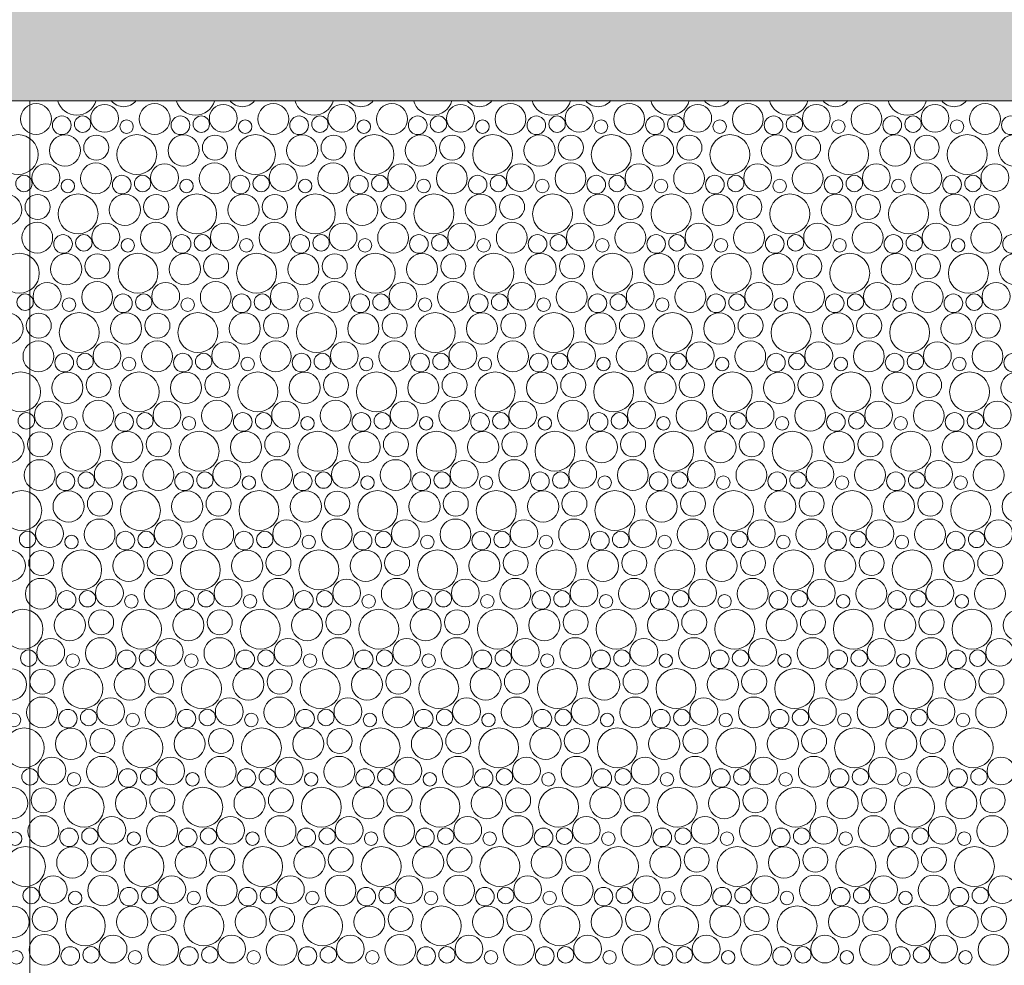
# Model space of a CAD drawing. Header units: metres. Extents: x -167 to 338, y -186 to 508.
# Tile 193 of 256: x 89.64 to 92.65, y 33.36 to 36.26. Entities that reach past the tile are written whole.
import ezdxf

# ---------------------------------------------------------------- set-up
doc = ezdxf.new("R2010")
doc.units = ezdxf.units.M
doc.header["$MEASUREMENT"] = 0
doc.linetypes.add('Öffnungslinie Tür Fenster', pattern=[0.23, 0.15, -0.08])
doc.layers.add('60 Gelände 2D Übersicht', color=7, linetype='Continuous')
doc.layers.add('60 Stellplätze', color=7, linetype='Continuous')

# ---------------------------------------------------------------- blocks, each defined once
blk = doc.blocks.new('*X46', base_point=(27236.1321, 33357.279))
at = {"layer": '60 Gelände 2D Übersicht', "color": 9, "linetype": 'Continuous', "lineweight": 18}
for centre, radius in [((89.6861, 35.9587), 0.0473), ((89.8963, 35.9609), 0.0426), ((90.0498, 35.9587), 0.0473), ((90.2601, 35.9609), 0.0426), ((90.4135, 35.9587), 0.0473), ((90.6238, 35.9609), 0.0426), ((90.7772, 35.9587), 0.0473), ((90.9875, 35.9609), 0.0426), ((91.1409, 35.9587), 0.0473), ((91.3512, 35.9609), 0.0426), ((91.5047, 35.9587), 0.0473), ((91.7149, 35.9609), 0.0426), ((91.8684, 35.9587), 0.0473), ((92.0786, 35.9609), 0.0426), ((92.2321, 35.9587), 0.0473), ((92.4423, 35.9609), 0.0426), ((92.5958, 35.9587), 0.0473), ((89.7651, 35.9396), 0.0286), ((89.829, 35.9431), 0.0251), ((89.9637, 35.9354), 0.0207), ((90.1289, 35.9396), 0.0286), ((90.1927, 35.9431), 0.0251), ((90.3274, 35.9354), 0.0207), ((90.4926, 35.9396), 0.0286), ((90.5564, 35.9431), 0.0251), ((90.6911, 35.9354), 0.0207), ((90.8563, 35.9396), 0.0286), ((90.9201, 35.9431), 0.0251), ((91.0548, 35.9354), 0.0207), ((91.22, 35.9396), 0.0286), ((91.2838, 35.9431), 0.0251), ((91.4185, 35.9354), 0.0207), ((91.5837, 35.9396), 0.0286), ((91.6475, 35.9431), 0.0251), ((91.7823, 35.9354), 0.0207), ((91.9474, 35.9396), 0.0286), ((92.0112, 35.9431), 0.0251), ((92.146, 35.9354), 0.0207), ((92.3111, 35.9396), 0.0286), ((92.3749, 35.9431), 0.0251), ((92.5097, 35.9354), 0.0207), ((92.6748, 35.9396), 0.0286), ((89.6312, 35.8498), 0.0612), ((89.7748, 35.8622), 0.0477), ((89.8708, 35.8711), 0.0384), ((89.995, 35.8498), 0.0612), ((90.1385, 35.8622), 0.0477), ((90.2345, 35.8711), 0.0384), ((90.3587, 35.8498), 0.0612), ((90.5022, 35.8622), 0.0477), ((90.5983, 35.8711), 0.0384), ((90.7224, 35.8498), 0.0612), ((90.8659, 35.8622), 0.0477), ((90.962, 35.8711), 0.0384), ((91.0861, 35.8498), 0.0612), ((91.2296, 35.8622), 0.0477), ((91.3257, 35.8711), 0.0384), ((91.4498, 35.8498), 0.0612), ((91.5933, 35.8622), 0.0477), ((91.6894, 35.8711), 0.0384), ((91.8135, 35.8498), 0.0612), ((91.9571, 35.8622), 0.0477), ((92.0531, 35.8711), 0.0384), ((92.1772, 35.8498), 0.0612), ((92.3208, 35.8622), 0.0477), ((92.4168, 35.8711), 0.0384), ((92.5409, 35.8498), 0.0612), ((92.6845, 35.8622), 0.0477), ((89.7163, 35.7789), 0.0426), ((89.8698, 35.7767), 0.0473), ((90.0801, 35.7789), 0.0426), ((90.2335, 35.7767), 0.0473), ((90.4438, 35.7789), 0.0426), ((90.5972, 35.7767), 0.0473), ((90.8075, 35.7789), 0.0426), ((90.9609, 35.7767), 0.0473), ((91.1712, 35.7789), 0.0426), ((91.3247, 35.7767), 0.0473), ((91.5349, 35.7789), 0.0426), ((91.6884, 35.7767), 0.0473), ((91.8986, 35.7789), 0.0426), ((92.0521, 35.7767), 0.0473), ((92.2623, 35.7789), 0.0426), ((92.4158, 35.7767), 0.0473), ((92.626, 35.7789), 0.0426), ((89.649, 35.7611), 0.0251), ((89.7837, 35.7534), 0.0207), ((89.9489, 35.7576), 0.0286), ((90.0127, 35.7611), 0.0251), ((90.1474, 35.7534), 0.0207), ((90.3126, 35.7576), 0.0286), ((90.3764, 35.7611), 0.0251), ((90.5111, 35.7534), 0.0207), ((90.6763, 35.7576), 0.0286), ((90.7401, 35.7611), 0.0251), ((90.8748, 35.7534), 0.0207), ((91.04, 35.7576), 0.0286), ((91.1038, 35.7611), 0.0251), ((91.2385, 35.7534), 0.0207), ((91.4037, 35.7576), 0.0286), ((91.4675, 35.7611), 0.0251), ((91.6023, 35.7534), 0.0207), ((91.7674, 35.7576), 0.0286), ((91.8312, 35.7611), 0.0251), ((91.966, 35.7534), 0.0207), ((92.1311, 35.7576), 0.0286), ((92.1949, 35.7611), 0.0251), ((92.3297, 35.7534), 0.0207), ((92.4948, 35.7576), 0.0286), ((92.5586, 35.7611), 0.0251), ((89.5948, 35.6802), 0.0477), ((89.6908, 35.6891), 0.0384), ((89.815, 35.6678), 0.0612), ((89.9585, 35.6802), 0.0477), ((90.0545, 35.6891), 0.0384), ((90.1787, 35.6678), 0.0612), ((90.3222, 35.6802), 0.0477), ((90.4183, 35.6891), 0.0384), ((90.5424, 35.6678), 0.0612), ((90.6859, 35.6802), 0.0477), ((90.782, 35.6891), 0.0384), ((90.9061, 35.6678), 0.0612), ((91.0496, 35.6802), 0.0477), ((91.1457, 35.6891), 0.0384), ((91.2698, 35.6678), 0.0612), ((91.4133, 35.6802), 0.0477), ((91.5094, 35.6891), 0.0384), ((91.6335, 35.6678), 0.0612), ((91.7771, 35.6802), 0.0477), ((91.8731, 35.6891), 0.0384), ((91.9972, 35.6678), 0.0612), ((92.1408, 35.6802), 0.0477), ((92.2368, 35.6891), 0.0384), ((92.3609, 35.6678), 0.0612), ((92.5045, 35.6802), 0.0477), ((92.6005, 35.6891), 0.0384), ((89.6898, 35.5947), 0.0473), ((89.9001, 35.5969), 0.0426), ((90.0535, 35.5947), 0.0473), ((90.2638, 35.5969), 0.0426), ((90.4172, 35.5947), 0.0473), ((90.6275, 35.5969), 0.0426), ((90.7809, 35.5947), 0.0473), ((90.9912, 35.5969), 0.0426), ((91.1447, 35.5947), 0.0473), ((91.3549, 35.5969), 0.0426), ((91.5084, 35.5947), 0.0473), ((91.7186, 35.5969), 0.0426), ((91.8721, 35.5947), 0.0473), ((92.0823, 35.5969), 0.0426), ((92.2358, 35.5947), 0.0473), ((92.446, 35.5969), 0.0426), ((92.5995, 35.5947), 0.0473), ((89.7689, 35.5756), 0.0286), ((89.8327, 35.5791), 0.0251), ((89.9674, 35.5714), 0.0207), ((90.1326, 35.5756), 0.0286), ((90.1964, 35.5791), 0.0251), ((90.3311, 35.5714), 0.0207), ((90.4963, 35.5756), 0.0286), ((90.5601, 35.5791), 0.0251), ((90.6948, 35.5714), 0.0207), ((90.86, 35.5756), 0.0286), ((90.9238, 35.5791), 0.0251), ((91.0585, 35.5714), 0.0207), ((91.2237, 35.5756), 0.0286), ((91.2875, 35.5791), 0.0251), ((91.4223, 35.5714), 0.0207), ((91.5874, 35.5756), 0.0286), ((91.6512, 35.5791), 0.0251), ((91.786, 35.5714), 0.0207), ((91.9511, 35.5756), 0.0286), ((92.0149, 35.5791), 0.0251), ((92.1497, 35.5714), 0.0207), ((92.3148, 35.5756), 0.0286), ((92.3786, 35.5791), 0.0251), ((92.5134, 35.5714), 0.0207), ((92.6785, 35.5756), 0.0286), ((89.635, 35.4858), 0.0612), ((89.7785, 35.4982), 0.0477), ((89.8745, 35.5071), 0.0384), ((89.9987, 35.4858), 0.0612), ((90.1422, 35.4982), 0.0477), ((90.2383, 35.5071), 0.0384), ((90.3624, 35.4858), 0.0612), ((90.5059, 35.4982), 0.0477), ((90.602, 35.5071), 0.0384), ((90.7261, 35.4858), 0.0612), ((90.8696, 35.4982), 0.0477), ((90.9657, 35.5071), 0.0384), ((91.0898, 35.4858), 0.0612), ((91.2333, 35.4982), 0.0477), ((91.3294, 35.5071), 0.0384), ((91.4535, 35.4858), 0.0612), ((91.5971, 35.4982), 0.0477), ((91.6931, 35.5071), 0.0384), ((91.8172, 35.4858), 0.0612), ((91.9608, 35.4982), 0.0477), ((92.0568, 35.5071), 0.0384), ((92.1809, 35.4858), 0.0612), ((92.3245, 35.4982), 0.0477), ((92.4205, 35.5071), 0.0384), ((92.5446, 35.4858), 0.0612), ((92.6882, 35.4982), 0.0477), ((89.7201, 35.4149), 0.0426), ((89.8735, 35.4127), 0.0473), ((90.0838, 35.4149), 0.0426), ((90.2372, 35.4127), 0.0473), ((90.4475, 35.4149), 0.0426), ((90.6009, 35.4127), 0.0473), ((90.8112, 35.4149), 0.0426), ((90.9647, 35.4127), 0.0473), ((91.1749, 35.4149), 0.0426), ((91.3284, 35.4127), 0.0473), ((91.5386, 35.4149), 0.0426), ((91.6921, 35.4127), 0.0473), ((91.9023, 35.4149), 0.0426), ((92.0558, 35.4127), 0.0473), ((92.266, 35.4149), 0.0426), ((92.4195, 35.4127), 0.0473), ((92.6297, 35.4149), 0.0426), ((89.6527, 35.3971), 0.0251), ((89.7874, 35.3894), 0.0207), ((89.9526, 35.3936), 0.0286), ((90.0164, 35.3971), 0.0251), ((90.1511, 35.3894), 0.0207), ((90.3163, 35.3936), 0.0286), ((90.3801, 35.3971), 0.0251), ((90.5148, 35.3894), 0.0207), ((90.68, 35.3936), 0.0286), ((90.7438, 35.3971), 0.0251), ((90.8785, 35.3894), 0.0207), ((91.0437, 35.3936), 0.0286), ((91.1075, 35.3971), 0.0251), ((91.2423, 35.3894), 0.0207), ((91.4074, 35.3936), 0.0286), ((91.4712, 35.3971), 0.0251), ((91.606, 35.3894), 0.0207), ((91.7711, 35.3936), 0.0286), ((91.8349, 35.3971), 0.0251), ((91.9697, 35.3894), 0.0207), ((92.1348, 35.3936), 0.0286), ((92.1986, 35.3971), 0.0251), ((92.3334, 35.3894), 0.0207), ((92.4985, 35.3936), 0.0286), ((92.5623, 35.3971), 0.0251), ((89.5985, 35.3162), 0.0477), ((89.6945, 35.3251), 0.0384), ((89.8187, 35.3038), 0.0612), ((89.9622, 35.3162), 0.0477), ((90.0583, 35.3251), 0.0384), ((90.1824, 35.3038), 0.0612), ((90.3259, 35.3162), 0.0477), ((90.422, 35.3251), 0.0384), ((90.5461, 35.3038), 0.0612), ((90.6896, 35.3162), 0.0477), ((90.7857, 35.3251), 0.0384), ((90.9098, 35.3038), 0.0612), ((91.0533, 35.3162), 0.0477), ((91.1494, 35.3251), 0.0384), ((91.2735, 35.3038), 0.0612), ((91.4171, 35.3162), 0.0477), ((91.5131, 35.3251), 0.0384), ((91.6372, 35.3038), 0.0612), ((91.7808, 35.3162), 0.0477), ((91.8768, 35.3251), 0.0384), ((92.0009, 35.3038), 0.0612), ((92.1445, 35.3162), 0.0477), ((92.2405, 35.3251), 0.0384), ((92.3646, 35.3038), 0.0612), ((92.5082, 35.3162), 0.0477), ((92.6042, 35.3251), 0.0384), ((89.6935, 35.2307), 0.0473), ((89.9038, 35.2329), 0.0426), ((90.0572, 35.2307), 0.0473), ((90.2675, 35.2329), 0.0426), ((90.4209, 35.2307), 0.0473), ((90.6312, 35.2329), 0.0426), ((90.7847, 35.2307), 0.0473), ((90.9949, 35.2329), 0.0426), ((91.1484, 35.2307), 0.0473), ((91.3586, 35.2329), 0.0426), ((91.5121, 35.2307), 0.0473), ((91.7223, 35.2329), 0.0426), ((91.8758, 35.2307), 0.0473), ((92.086, 35.2329), 0.0426), ((92.2395, 35.2307), 0.0473), ((92.4497, 35.2329), 0.0426), ((92.6032, 35.2307), 0.0473), ((89.7726, 35.2116), 0.0286), ((89.8364, 35.2151), 0.0251), ((90.1363, 35.2116), 0.0286), ((90.2001, 35.2151), 0.0251), ((90.5, 35.2116), 0.0286), ((90.5638, 35.2151), 0.0251), ((90.8637, 35.2116), 0.0286), ((90.9275, 35.2151), 0.0251), ((91.2274, 35.2116), 0.0286), ((91.2912, 35.2151), 0.0251), ((91.5911, 35.2116), 0.0286), ((91.6549, 35.2151), 0.0251), ((91.9548, 35.2116), 0.0286), ((92.0186, 35.2151), 0.0251), ((92.3185, 35.2116), 0.0286), ((92.3823, 35.2151), 0.0251), ((92.6822, 35.2116), 0.0286), ((89.9711, 35.2075), 0.0207), ((90.3348, 35.2075), 0.0207), ((90.6985, 35.2075), 0.0207), ((91.0623, 35.2075), 0.0207), ((91.426, 35.2075), 0.0207), ((91.7897, 35.2075), 0.0207), ((92.1534, 35.2075), 0.0207), ((92.5171, 35.2075), 0.0207), ((89.6387, 35.1218), 0.0612), ((89.7822, 35.1343), 0.0477), ((89.8783, 35.1431), 0.0384), ((90.0024, 35.1218), 0.0612), ((90.1459, 35.1343), 0.0477), ((90.242, 35.1431), 0.0384), ((90.3661, 35.1218), 0.0612), ((90.5096, 35.1343), 0.0477), ((90.6057, 35.1431), 0.0384), ((90.7298, 35.1218), 0.0612), ((90.8733, 35.1343), 0.0477), ((90.9694, 35.1431), 0.0384), ((91.0935, 35.1218), 0.0612), ((91.2371, 35.1343), 0.0477), ((91.3331, 35.1431), 0.0384), ((91.4572, 35.1218), 0.0612), ((91.6008, 35.1343), 0.0477), ((91.6968, 35.1431), 0.0384), ((91.8209, 35.1218), 0.0612), ((91.9645, 35.1343), 0.0477), ((92.0605, 35.1431), 0.0384), ((92.1846, 35.1218), 0.0612), ((92.3282, 35.1343), 0.0477), ((92.4242, 35.1431), 0.0384), ((92.5483, 35.1218), 0.0612), ((92.6919, 35.1343), 0.0477), ((89.7238, 35.0509), 0.0426), ((89.8772, 35.0487), 0.0473), ((90.0875, 35.0509), 0.0426), ((90.2409, 35.0487), 0.0473), ((90.4512, 35.0509), 0.0426), ((90.6047, 35.0487), 0.0473), ((90.8149, 35.0509), 0.0426), ((90.9684, 35.0487), 0.0473), ((91.1786, 35.0509), 0.0426), ((91.3321, 35.0487), 0.0473), ((91.5423, 35.0509), 0.0426), ((91.6958, 35.0487), 0.0473), ((91.906, 35.0509), 0.0426), ((92.0595, 35.0487), 0.0473), ((92.2697, 35.0509), 0.0426), ((92.4232, 35.0487), 0.0473), ((92.6334, 35.0509), 0.0426), ((89.6564, 35.0331), 0.0251), ((89.9563, 35.0296), 0.0286), ((90.0201, 35.0331), 0.0251), ((90.32, 35.0296), 0.0286), ((90.3838, 35.0331), 0.0251), ((90.6837, 35.0296), 0.0286), ((90.7475, 35.0331), 0.0251), ((91.0474, 35.0296), 0.0286), ((91.1112, 35.0331), 0.0251), ((91.4111, 35.0296), 0.0286), ((91.4749, 35.0331), 0.0251), ((91.7748, 35.0296), 0.0286), ((91.8386, 35.0331), 0.0251), ((92.1385, 35.0296), 0.0286), ((92.2023, 35.0331), 0.0251), ((92.5022, 35.0296), 0.0286), ((92.566, 35.0331), 0.0251), ((89.7911, 35.0255), 0.0207), ((90.1548, 35.0255), 0.0207), ((90.5185, 35.0255), 0.0207), ((90.8823, 35.0255), 0.0207), ((91.246, 35.0255), 0.0207), ((91.6097, 35.0255), 0.0207), ((91.9734, 35.0255), 0.0207), ((92.3371, 35.0255), 0.0207), ((89.6022, 34.9523), 0.0477), ((89.6983, 34.9611), 0.0384), ((89.8224, 34.9398), 0.0612), ((89.9659, 34.9523), 0.0477), ((90.062, 34.9611), 0.0384), ((90.1861, 34.9398), 0.0612), ((90.3296, 34.9523), 0.0477), ((90.4257, 34.9611), 0.0384), ((90.5498, 34.9398), 0.0612), ((90.6933, 34.9523), 0.0477), ((90.7894, 34.9611), 0.0384), ((90.9135, 34.9398), 0.0612), ((91.0571, 34.9523), 0.0477), ((91.1531, 34.9611), 0.0384), ((91.2772, 34.9398), 0.0612), ((91.4208, 34.9523), 0.0477), ((91.5168, 34.9611), 0.0384), ((91.6409, 34.9398), 0.0612), ((91.7845, 34.9523), 0.0477), ((91.8805, 34.9611), 0.0384), ((92.0046, 34.9398), 0.0612), ((92.1482, 34.9523), 0.0477), ((92.2442, 34.9611), 0.0384), ((92.3683, 34.9398), 0.0612), ((92.5119, 34.9523), 0.0477), ((92.6079, 34.9611), 0.0384), ((89.6972, 34.8667), 0.0473), ((89.9075, 34.8689), 0.0426), ((90.0609, 34.8667), 0.0473), ((90.2712, 34.8689), 0.0426), ((90.4247, 34.8667), 0.0473), ((90.6349, 34.8689), 0.0426), ((90.7884, 34.8667), 0.0473), ((90.9986, 34.8689), 0.0426), ((91.1521, 34.8667), 0.0473), ((91.3623, 34.8689), 0.0426), ((91.5158, 34.8667), 0.0473), ((91.726, 34.8689), 0.0426), ((91.8795, 34.8667), 0.0473), ((92.0897, 34.8689), 0.0426), ((92.2432, 34.8667), 0.0473), ((92.4534, 34.8689), 0.0426), ((92.6069, 34.8667), 0.0473), ((89.7763, 34.8476), 0.0286), ((89.8401, 34.8512), 0.0251), ((90.14, 34.8476), 0.0286), ((90.2038, 34.8512), 0.0251), ((90.5037, 34.8476), 0.0286), ((90.5675, 34.8512), 0.0251), ((90.8674, 34.8476), 0.0286), ((90.9312, 34.8512), 0.0251), ((91.2311, 34.8476), 0.0286), ((91.2949, 34.8512), 0.0251), ((91.5948, 34.8476), 0.0286), ((91.6586, 34.8512), 0.0251), ((91.9585, 34.8476), 0.0286), ((92.0223, 34.8512), 0.0251), ((92.3222, 34.8476), 0.0286), ((92.386, 34.8512), 0.0251), ((89.9748, 34.8435), 0.0207), ((90.3385, 34.8435), 0.0207), ((90.7023, 34.8435), 0.0207), ((91.066, 34.8435), 0.0207), ((91.4297, 34.8435), 0.0207), ((91.7934, 34.8435), 0.0207), ((92.1571, 34.8435), 0.0207), ((92.5208, 34.8435), 0.0207), ((89.6424, 34.7578), 0.0612), ((89.7859, 34.7703), 0.0477), ((89.882, 34.7791), 0.0384), ((90.0061, 34.7578), 0.0612), ((90.1496, 34.7703), 0.0477), ((90.2457, 34.7791), 0.0384), ((90.3698, 34.7578), 0.0612), ((90.5133, 34.7703), 0.0477), ((90.6094, 34.7791), 0.0384), ((90.7335, 34.7578), 0.0612), ((90.8771, 34.7703), 0.0477), ((90.9731, 34.7791), 0.0384), ((91.0972, 34.7578), 0.0612), ((91.2408, 34.7703), 0.0477), ((91.3368, 34.7791), 0.0384), ((91.4609, 34.7578), 0.0612), ((91.6045, 34.7703), 0.0477), ((91.7005, 34.7791), 0.0384), ((91.8246, 34.7578), 0.0612), ((91.9682, 34.7703), 0.0477), ((92.0642, 34.7791), 0.0384), ((92.1883, 34.7578), 0.0612), ((92.3319, 34.7703), 0.0477), ((92.4279, 34.7791), 0.0384), ((92.552, 34.7578), 0.0612), ((92.6956, 34.7703), 0.0477), ((89.7275, 34.6869), 0.0426), ((89.8809, 34.6847), 0.0473), ((90.0912, 34.6869), 0.0426), ((90.2447, 34.6847), 0.0473), ((90.4549, 34.6869), 0.0426), ((90.6084, 34.6847), 0.0473), ((90.8186, 34.6869), 0.0426), ((90.9721, 34.6847), 0.0473), ((91.1823, 34.6869), 0.0426), ((91.3358, 34.6847), 0.0473), ((91.546, 34.6869), 0.0426), ((91.6995, 34.6847), 0.0473), ((91.9097, 34.6869), 0.0426), ((92.0632, 34.6847), 0.0473), ((92.2734, 34.6869), 0.0426), ((92.4269, 34.6847), 0.0473), ((92.6371, 34.6869), 0.0426), ((89.6601, 34.6692), 0.0251), ((89.96, 34.6656), 0.0286), ((90.0238, 34.6692), 0.0251), ((90.3237, 34.6656), 0.0286), ((90.3875, 34.6692), 0.0251), ((90.6874, 34.6656), 0.0286), ((90.7512, 34.6692), 0.0251), ((91.0511, 34.6656), 0.0286), ((91.1149, 34.6692), 0.0251), ((91.4148, 34.6656), 0.0286), ((91.4786, 34.6692), 0.0251), ((91.7785, 34.6656), 0.0286), ((91.8423, 34.6692), 0.0251), ((92.1422, 34.6656), 0.0286), ((92.206, 34.6692), 0.0251), ((92.5059, 34.6656), 0.0286), ((92.5698, 34.6692), 0.0251), ((89.7948, 34.6615), 0.0207), ((90.1585, 34.6615), 0.0207), ((90.5223, 34.6615), 0.0207), ((90.886, 34.6615), 0.0207), ((91.2497, 34.6615), 0.0207), ((91.6134, 34.6615), 0.0207), ((91.9771, 34.6615), 0.0207), ((92.3408, 34.6615), 0.0207), ((89.6059, 34.5883), 0.0477), ((89.702, 34.5971), 0.0384), ((89.8261, 34.5758), 0.0612), ((89.9696, 34.5883), 0.0477), ((90.0657, 34.5971), 0.0384), ((90.1898, 34.5758), 0.0612), ((90.3333, 34.5883), 0.0477), ((90.4294, 34.5971), 0.0384), ((90.5535, 34.5758), 0.0612), ((90.6971, 34.5883), 0.0477), ((90.7931, 34.5971), 0.0384), ((90.9172, 34.5758), 0.0612), ((91.0608, 34.5883), 0.0477), ((91.1568, 34.5971), 0.0384), ((91.2809, 34.5758), 0.0612), ((91.4245, 34.5883), 0.0477), ((91.5205, 34.5971), 0.0384), ((91.6446, 34.5758), 0.0612), ((91.7882, 34.5883), 0.0477), ((91.8842, 34.5971), 0.0384), ((92.0083, 34.5758), 0.0612), ((92.1519, 34.5883), 0.0477), ((92.2479, 34.5971), 0.0384), ((92.372, 34.5758), 0.0612), ((92.5156, 34.5883), 0.0477), ((92.6116, 34.5971), 0.0384), ((89.7009, 34.5027), 0.0473), ((89.9112, 34.5049), 0.0426), ((90.0647, 34.5027), 0.0473), ((90.2749, 34.5049), 0.0426), ((90.4284, 34.5027), 0.0473), ((90.6386, 34.5049), 0.0426), ((90.7921, 34.5027), 0.0473), ((91.0023, 34.5049), 0.0426), ((91.1558, 34.5027), 0.0473), ((91.366, 34.5049), 0.0426), ((91.5195, 34.5027), 0.0473), ((91.7297, 34.5049), 0.0426), ((91.8832, 34.5027), 0.0473), ((92.0934, 34.5049), 0.0426), ((92.2469, 34.5027), 0.0473), ((92.4571, 34.5049), 0.0426), ((92.6106, 34.5027), 0.0473), ((89.78, 34.4836), 0.0286), ((89.8438, 34.4872), 0.0251), ((90.1437, 34.4836), 0.0286), ((90.2075, 34.4872), 0.0251), ((90.5074, 34.4836), 0.0286), ((90.5712, 34.4872), 0.0251), ((90.8711, 34.4836), 0.0286), ((90.9349, 34.4872), 0.0251), ((91.2348, 34.4836), 0.0286), ((91.2986, 34.4872), 0.0251), ((91.5985, 34.4836), 0.0286), ((91.6623, 34.4872), 0.0251), ((91.9622, 34.4836), 0.0286), ((92.026, 34.4872), 0.0251), ((92.3259, 34.4836), 0.0286), ((92.3898, 34.4872), 0.0251), ((89.9785, 34.4795), 0.0207), ((90.3423, 34.4795), 0.0207), ((90.706, 34.4795), 0.0207), ((91.0697, 34.4795), 0.0207), ((91.4334, 34.4795), 0.0207), ((91.7971, 34.4795), 0.0207), ((92.1608, 34.4795), 0.0207), ((92.5245, 34.4795), 0.0207), ((89.6461, 34.3938), 0.0612), ((89.7896, 34.4063), 0.0477), ((89.8857, 34.4151), 0.0384), ((90.0098, 34.3938), 0.0612), ((90.1533, 34.4063), 0.0477), ((90.2494, 34.4151), 0.0384), ((90.3735, 34.3938), 0.0612), ((90.5171, 34.4063), 0.0477), ((90.6131, 34.4151), 0.0384), ((90.7372, 34.3938), 0.0612), ((90.8808, 34.4063), 0.0477), ((90.9768, 34.4151), 0.0384), ((91.1009, 34.3938), 0.0612), ((91.2445, 34.4063), 0.0477), ((91.3405, 34.4151), 0.0384), ((91.4646, 34.3938), 0.0612), ((91.6082, 34.4063), 0.0477), ((91.7042, 34.4151), 0.0384), ((91.8283, 34.3938), 0.0612), ((91.9719, 34.4063), 0.0477), ((92.0679, 34.4151), 0.0384), ((92.192, 34.3938), 0.0612), ((92.3356, 34.4063), 0.0477), ((92.4316, 34.4151), 0.0384), ((92.5557, 34.3938), 0.0612), ((92.6993, 34.4063), 0.0477), ((89.7312, 34.3229), 0.0426), ((89.8847, 34.3207), 0.0473), ((90.0949, 34.3229), 0.0426), ((90.2484, 34.3207), 0.0473), ((90.4586, 34.3229), 0.0426), ((90.6121, 34.3207), 0.0473), ((90.8223, 34.3229), 0.0426), ((90.9758, 34.3207), 0.0473), ((91.186, 34.3229), 0.0426), ((91.3395, 34.3207), 0.0473), ((91.5497, 34.3229), 0.0426), ((91.7032, 34.3207), 0.0473), ((91.9134, 34.3229), 0.0426), ((92.0669, 34.3207), 0.0473), ((92.2771, 34.3229), 0.0426), ((92.4306, 34.3207), 0.0473), ((92.6408, 34.3229), 0.0426), ((89.6638, 34.3052), 0.0251), ((89.9637, 34.3016), 0.0286), ((90.0275, 34.3052), 0.0251), ((90.3274, 34.3016), 0.0286), ((90.3912, 34.3052), 0.0251), ((90.6911, 34.3016), 0.0286), ((90.7549, 34.3052), 0.0251), ((91.0548, 34.3016), 0.0286), ((91.1186, 34.3052), 0.0251), ((91.4185, 34.3016), 0.0286), ((91.4823, 34.3052), 0.0251), ((91.7822, 34.3016), 0.0286), ((91.846, 34.3052), 0.0251), ((92.1459, 34.3016), 0.0286), ((92.2098, 34.3052), 0.0251), ((92.5096, 34.3016), 0.0286), ((92.5735, 34.3052), 0.0251), ((89.7985, 34.2975), 0.0207), ((90.1623, 34.2975), 0.0207), ((90.526, 34.2975), 0.0207), ((90.8897, 34.2975), 0.0207), ((91.2534, 34.2975), 0.0207), ((91.6171, 34.2975), 0.0207), ((91.9808, 34.2975), 0.0207), ((92.3445, 34.2975), 0.0207), ((89.6096, 34.2243), 0.0477), ((89.7057, 34.2331), 0.0384), ((89.8298, 34.2118), 0.0612), ((89.9733, 34.2243), 0.0477), ((90.0694, 34.2331), 0.0384), ((90.1935, 34.2118), 0.0612), ((90.3371, 34.2243), 0.0477), ((90.4331, 34.2331), 0.0384), ((90.5572, 34.2118), 0.0612), ((90.7008, 34.2243), 0.0477), ((90.7968, 34.2331), 0.0384), ((90.9209, 34.2118), 0.0612), ((91.0645, 34.2243), 0.0477), ((91.1605, 34.2331), 0.0384), ((91.2846, 34.2118), 0.0612), ((91.4282, 34.2243), 0.0477), ((91.5242, 34.2331), 0.0384), ((91.6483, 34.2118), 0.0612), ((91.7919, 34.2243), 0.0477), ((91.8879, 34.2331), 0.0384), ((92.012, 34.2118), 0.0612), ((92.1556, 34.2243), 0.0477), ((92.2516, 34.2331), 0.0384), ((92.3757, 34.2118), 0.0612), ((92.5193, 34.2243), 0.0477), ((92.6153, 34.2331), 0.0384), ((89.7047, 34.1387), 0.0473), ((89.9149, 34.1409), 0.0426), ((90.0684, 34.1387), 0.0473), ((90.2786, 34.1409), 0.0426), ((90.4321, 34.1387), 0.0473), ((90.6423, 34.1409), 0.0426), ((90.7958, 34.1387), 0.0473), ((91.006, 34.1409), 0.0426), ((91.1595, 34.1387), 0.0473), ((91.3697, 34.1409), 0.0426), ((91.5232, 34.1387), 0.0473), ((91.7334, 34.1409), 0.0426), ((91.8869, 34.1387), 0.0473), ((92.0971, 34.1409), 0.0426), ((92.2506, 34.1387), 0.0473), ((92.4608, 34.1409), 0.0426), ((92.6143, 34.1387), 0.0473), ((89.7837, 34.1196), 0.0286), ((89.8475, 34.1232), 0.0251), ((90.1474, 34.1196), 0.0286), ((90.2112, 34.1232), 0.0251), ((90.5111, 34.1196), 0.0286), ((90.5749, 34.1232), 0.0251), ((90.8748, 34.1196), 0.0286), ((90.9386, 34.1232), 0.0251), ((91.2385, 34.1196), 0.0286), ((91.3023, 34.1232), 0.0251), ((91.6022, 34.1196), 0.0286), ((91.666, 34.1232), 0.0251), ((91.9659, 34.1196), 0.0286), ((92.0298, 34.1232), 0.0251), ((92.3296, 34.1196), 0.0286), ((92.3935, 34.1232), 0.0251), ((89.6185, 34.1155), 0.0207), ((89.9823, 34.1155), 0.0207), ((90.346, 34.1155), 0.0207), ((90.7097, 34.1155), 0.0207), ((91.0734, 34.1155), 0.0207), ((91.4371, 34.1155), 0.0207), ((91.8008, 34.1155), 0.0207), ((92.1645, 34.1155), 0.0207), ((92.5282, 34.1155), 0.0207), ((89.6498, 34.0298), 0.0612), ((89.7933, 34.0423), 0.0477), ((89.8894, 34.0511), 0.0384), ((90.0135, 34.0298), 0.0612), ((90.1571, 34.0423), 0.0477), ((90.2531, 34.0511), 0.0384), ((90.3772, 34.0298), 0.0612), ((90.5208, 34.0423), 0.0477), ((90.6168, 34.0511), 0.0384), ((90.7409, 34.0298), 0.0612), ((90.8845, 34.0423), 0.0477), ((90.9805, 34.0511), 0.0384), ((91.1046, 34.0298), 0.0612), ((91.2482, 34.0423), 0.0477), ((91.3442, 34.0511), 0.0384), ((91.4683, 34.0298), 0.0612), ((91.6119, 34.0423), 0.0477), ((91.7079, 34.0511), 0.0384), ((91.832, 34.0298), 0.0612), ((91.9756, 34.0423), 0.0477), ((92.0716, 34.0511), 0.0384), ((92.1957, 34.0298), 0.0612), ((92.3393, 34.0423), 0.0477), ((92.4353, 34.0511), 0.0384), ((92.5594, 34.0298), 0.0612), ((89.7349, 33.9589), 0.0426), ((89.8884, 33.9567), 0.0473), ((90.0986, 33.9589), 0.0426), ((90.2521, 33.9567), 0.0473), ((90.4623, 33.9589), 0.0426), ((90.6158, 33.9567), 0.0473), ((90.826, 33.9589), 0.0426), ((90.9795, 33.9567), 0.0473), ((91.1897, 33.9589), 0.0426), ((91.3432, 33.9567), 0.0473), ((91.5534, 33.9589), 0.0426), ((91.7069, 33.9567), 0.0473), ((91.9171, 33.9589), 0.0426), ((92.0706, 33.9567), 0.0473), ((92.2808, 33.9589), 0.0426), ((92.4343, 33.9567), 0.0473), ((92.6445, 33.9589), 0.0426), ((89.6675, 33.9412), 0.0251), ((89.9674, 33.9376), 0.0286), ((90.0312, 33.9412), 0.0251), ((90.3311, 33.9376), 0.0286), ((90.3949, 33.9412), 0.0251), ((90.6948, 33.9376), 0.0286), ((90.7586, 33.9412), 0.0251), ((91.0585, 33.9376), 0.0286), ((91.1223, 33.9412), 0.0251), ((91.4222, 33.9376), 0.0286), ((91.486, 33.9412), 0.0251), ((91.7859, 33.9376), 0.0286), ((91.8498, 33.9412), 0.0251), ((92.1496, 33.9376), 0.0286), ((92.2135, 33.9412), 0.0251), ((92.5133, 33.9376), 0.0286), ((92.5772, 33.9412), 0.0251), ((89.8023, 33.9335), 0.0207), ((90.166, 33.9335), 0.0207), ((90.5297, 33.9335), 0.0207), ((90.8934, 33.9335), 0.0207), ((91.2571, 33.9335), 0.0207), ((91.6208, 33.9335), 0.0207), ((91.9845, 33.9335), 0.0207), ((92.3482, 33.9335), 0.0207), ((89.6133, 33.8603), 0.0477), ((89.7094, 33.8691), 0.0384), ((89.8335, 33.8478), 0.0612), ((89.9771, 33.8603), 0.0477), ((90.0731, 33.8691), 0.0384), ((90.1972, 33.8478), 0.0612), ((90.3408, 33.8603), 0.0477), ((90.4368, 33.8691), 0.0384), ((90.5609, 33.8478), 0.0612), ((90.7045, 33.8603), 0.0477), ((90.8005, 33.8691), 0.0384), ((90.9246, 33.8478), 0.0612), ((91.0682, 33.8603), 0.0477), ((91.1642, 33.8691), 0.0384), ((91.2883, 33.8478), 0.0612), ((91.4319, 33.8603), 0.0477), ((91.5279, 33.8691), 0.0384), ((91.652, 33.8478), 0.0612), ((91.7956, 33.8603), 0.0477), ((91.8916, 33.8691), 0.0384), ((92.0157, 33.8478), 0.0612), ((92.1593, 33.8603), 0.0477), ((92.2553, 33.8691), 0.0384), ((92.3794, 33.8478), 0.0612), ((92.523, 33.8603), 0.0477), ((92.619, 33.8691), 0.0384), ((89.7084, 33.7747), 0.0473), ((89.9186, 33.7769), 0.0426), ((90.0721, 33.7747), 0.0473), ((90.2823, 33.7769), 0.0426), ((90.4358, 33.7747), 0.0473), ((90.646, 33.7769), 0.0426), ((90.7995, 33.7747), 0.0473), ((91.0097, 33.7769), 0.0426), ((91.1632, 33.7747), 0.0473), ((91.3734, 33.7769), 0.0426), ((91.5269, 33.7747), 0.0473), ((91.7371, 33.7769), 0.0426), ((91.8906, 33.7747), 0.0473), ((92.1008, 33.7769), 0.0426), ((92.2543, 33.7747), 0.0473), ((92.4645, 33.7769), 0.0426), ((92.618, 33.7747), 0.0473), ((89.7874, 33.7556), 0.0286), ((89.8512, 33.7592), 0.0251), ((90.1511, 33.7556), 0.0286), ((90.2149, 33.7592), 0.0251), ((90.5148, 33.7556), 0.0286), ((90.5786, 33.7592), 0.0251), ((90.8785, 33.7556), 0.0286), ((90.9423, 33.7592), 0.0251), ((91.2422, 33.7556), 0.0286), ((91.306, 33.7592), 0.0251), ((91.6059, 33.7556), 0.0286), ((91.6698, 33.7592), 0.0251), ((91.9696, 33.7556), 0.0286), ((92.0335, 33.7592), 0.0251), ((92.3333, 33.7556), 0.0286), ((92.3972, 33.7592), 0.0251), ((89.6223, 33.7515), 0.0207), ((89.986, 33.7515), 0.0207), ((90.3497, 33.7515), 0.0207), ((90.7134, 33.7515), 0.0207), ((91.0771, 33.7515), 0.0207), ((91.4408, 33.7515), 0.0207), ((91.8045, 33.7515), 0.0207), ((92.1682, 33.7515), 0.0207), ((92.5319, 33.7515), 0.0207), ((89.6535, 33.6658), 0.0612), ((89.7971, 33.6783), 0.0477), ((89.8931, 33.6871), 0.0384), ((90.0172, 33.6658), 0.0612), ((90.1608, 33.6783), 0.0477), ((90.2568, 33.6871), 0.0384), ((90.3809, 33.6658), 0.0612), ((90.5245, 33.6783), 0.0477), ((90.6205, 33.6871), 0.0384), ((90.7446, 33.6658), 0.0612), ((90.8882, 33.6783), 0.0477), ((90.9842, 33.6871), 0.0384), ((91.1083, 33.6658), 0.0612), ((91.2519, 33.6783), 0.0477), ((91.3479, 33.6871), 0.0384), ((91.472, 33.6658), 0.0612), ((91.6156, 33.6783), 0.0477), ((91.7116, 33.6871), 0.0384), ((91.8357, 33.6658), 0.0612), ((91.9793, 33.6783), 0.0477), ((92.0753, 33.6871), 0.0384), ((92.1994, 33.6658), 0.0612), ((92.343, 33.6783), 0.0477), ((92.439, 33.6871), 0.0384), ((92.5631, 33.6658), 0.0612), ((89.7386, 33.5949), 0.0426), ((89.8921, 33.5927), 0.0473), ((90.1023, 33.5949), 0.0426), ((90.2558, 33.5927), 0.0473), ((90.466, 33.5949), 0.0426), ((90.6195, 33.5927), 0.0473), ((90.8297, 33.5949), 0.0426), ((90.9832, 33.5927), 0.0473), ((91.1934, 33.5949), 0.0426), ((91.3469, 33.5927), 0.0473), ((91.5571, 33.5949), 0.0426), ((91.7106, 33.5927), 0.0473), ((91.9208, 33.5949), 0.0426), ((92.0743, 33.5927), 0.0473), ((92.2845, 33.5949), 0.0426), ((92.438, 33.5927), 0.0473), ((92.6483, 33.5949), 0.0426), ((89.6712, 33.5772), 0.0251), ((89.9711, 33.5736), 0.0286), ((90.0349, 33.5772), 0.0251), ((90.3348, 33.5736), 0.0286), ((90.3986, 33.5772), 0.0251), ((90.6985, 33.5736), 0.0286), ((90.7623, 33.5772), 0.0251), ((91.0622, 33.5736), 0.0286), ((91.126, 33.5772), 0.0251), ((91.4259, 33.5736), 0.0286), ((91.4898, 33.5772), 0.0251), ((91.7896, 33.5736), 0.0286), ((91.8535, 33.5772), 0.0251), ((92.1533, 33.5736), 0.0286), ((92.2172, 33.5772), 0.0251), ((92.5171, 33.5736), 0.0286), ((92.5809, 33.5772), 0.0251), ((89.806, 33.5695), 0.0207), ((90.1697, 33.5695), 0.0207), ((90.5334, 33.5695), 0.0207), ((90.8971, 33.5695), 0.0207), ((91.2608, 33.5695), 0.0207), ((91.6245, 33.5695), 0.0207), ((91.9882, 33.5695), 0.0207), ((92.3519, 33.5695), 0.0207), ((89.6171, 33.4963), 0.0477), ((89.7131, 33.5051), 0.0384), ((89.8372, 33.4838), 0.0612), ((89.9808, 33.4963), 0.0477), ((90.0768, 33.5051), 0.0384), ((90.2009, 33.4838), 0.0612), ((90.3445, 33.4963), 0.0477), ((90.4405, 33.5051), 0.0384), ((90.5646, 33.4838), 0.0612), ((90.7082, 33.4963), 0.0477), ((90.8042, 33.5051), 0.0384), ((90.9283, 33.4838), 0.0612), ((91.0719, 33.4963), 0.0477), ((91.1679, 33.5051), 0.0384), ((91.292, 33.4838), 0.0612), ((91.4356, 33.4963), 0.0477), ((91.5316, 33.5051), 0.0384), ((91.6557, 33.4838), 0.0612), ((91.7993, 33.4963), 0.0477), ((91.8953, 33.5051), 0.0384), ((92.0194, 33.4838), 0.0612), ((92.163, 33.4963), 0.0477), ((92.259, 33.5051), 0.0384), ((92.3831, 33.4838), 0.0612), ((92.5267, 33.4963), 0.0477), ((92.6227, 33.5051), 0.0384), ((89.7121, 33.4107), 0.0473), ((89.9223, 33.4129), 0.0426), ((90.0758, 33.4107), 0.0473), ((90.286, 33.4129), 0.0426), ((90.4395, 33.4107), 0.0473), ((90.6497, 33.4129), 0.0426), ((90.8032, 33.4107), 0.0473), ((91.0134, 33.4129), 0.0426), ((91.1669, 33.4107), 0.0473), ((91.3771, 33.4129), 0.0426), ((91.5306, 33.4107), 0.0473), ((91.7408, 33.4129), 0.0426), ((91.8943, 33.4107), 0.0473), ((92.1045, 33.4129), 0.0426), ((92.258, 33.4107), 0.0473), ((92.4683, 33.4129), 0.0426), ((92.6217, 33.4107), 0.0473), ((89.7911, 33.3916), 0.0286), ((89.8549, 33.3952), 0.0251), ((90.1548, 33.3916), 0.0286), ((90.2186, 33.3952), 0.0251), ((90.5185, 33.3916), 0.0286), ((90.5823, 33.3952), 0.0251), ((90.8822, 33.3916), 0.0286), ((90.946, 33.3952), 0.0251), ((91.2459, 33.3916), 0.0286), ((91.3098, 33.3952), 0.0251), ((91.6096, 33.3916), 0.0286), ((91.6735, 33.3952), 0.0251), ((91.9733, 33.3916), 0.0286), ((92.0372, 33.3952), 0.0251), ((92.3371, 33.3916), 0.0286), ((92.4009, 33.3952), 0.0251), ((89.626, 33.3875), 0.0207), ((89.9897, 33.3875), 0.0207), ((90.3534, 33.3875), 0.0207), ((90.7171, 33.3875), 0.0207), ((91.0808, 33.3875), 0.0207), ((91.4445, 33.3875), 0.0207), ((91.8082, 33.3875), 0.0207), ((92.1719, 33.3875), 0.0207), ((92.5356, 33.3875), 0.0207)]:
    blk.add_circle(centre, radius, dxfattribs=at)
for centre, radius, start, end in [((89.6871, 36.0531), 0.0384, 260.1312, 279.8687), ((89.8112, 36.0318), 0.0612, 195.6494, 344.3506), ((89.9548, 36.0442), 0.0477, 217.3913, 322.6087), ((90.0508, 36.0531), 0.0384, 260.1325, 279.8675), ((90.175, 36.0318), 0.0612, 195.6495, 344.3504), ((90.3185, 36.0442), 0.0477, 217.3915, 322.6085), ((90.4145, 36.0531), 0.0384, 260.1337, 279.8662), ((90.5387, 36.0318), 0.0612, 195.6497, 344.3503), ((90.6822, 36.0442), 0.0477, 217.3917, 322.6083), ((90.7783, 36.0531), 0.0384, 260.135, 279.865), ((90.9024, 36.0318), 0.0612, 195.6498, 344.3502), ((91.0459, 36.0442), 0.0477, 217.3919, 322.6081), ((91.142, 36.0531), 0.0384, 260.1362, 279.8638), ((91.2661, 36.0318), 0.0612, 195.6499, 344.35), ((91.4096, 36.0442), 0.0477, 217.3921, 322.6078), ((91.5057, 36.0531), 0.0384, 260.1374, 279.8625), ((91.6298, 36.0318), 0.0612, 195.6501, 344.3499), ((91.7733, 36.0442), 0.0477, 217.3923, 322.6076), ((91.8694, 36.0531), 0.0384, 260.1387, 279.8613), ((91.9935, 36.0318), 0.0612, 195.6502, 344.3497), ((92.1371, 36.0442), 0.0477, 217.3925, 322.6074), ((92.2331, 36.0531), 0.0384, 260.1399, 279.86), ((92.3572, 36.0318), 0.0612, 195.6504, 344.3496), ((92.5008, 36.0442), 0.0477, 217.3928, 322.6072), ((92.5968, 36.0531), 0.0384, 260.1411, 279.8588)]:
    blk.add_arc(centre, radius, start, end, dxfattribs=at)

msp = doc.modelspace()

# ---------------------------------------------------------------- hatches: boundary and pattern name
at = {"layer": '60 Gelände 2D Übersicht', "linetype": 'Continuous', "lineweight": 18}
h = msp.add_hatch(dxfattribs=at)
h.set_pattern_fill('Mörtel_0001', color=8, style=0, pattern_type=2)
h.set_pattern_definition([(45, (27236.1321, 33357.62905), (-0.11136931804, 0.11136931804), [0, -0.105, 0, -0.1575]), (110, (27236.4821, 33357.62905), (0.1480015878, 0.0538681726), [0, -0.077, 0, -0.133])])
h.paths.add_polyline_path([(58.1615, 45.7496), (66.6638, 45.7501), (66.663, 37.5001), (77.6619, 37.5142), (77.6627, 45.7491), (84.1676, 45.7491), (84.1668, 37.4991), (95.1657, 37.4991), (95.1665, 45.7491), (101.6703, 45.7491), (101.6703, 14.5263), (95.1658, 14.3351), (95.1689, 36.0142), (84.17, 36.0153), (84.1681, 14.0509), (77.6707, 13.994), (77.6638, 36.0132), (66.6649, 35.9991), (66.6638, 13.8829), (59.5867, 13.8829), (59.5867, 23.1797), (59.5867, 37.3459), (58.1625, 37.3459), (58.1625, 28.2047)])

# ---------------------------------------------------------------- linework, layer by layer
at = {"layer": '60 Stellplätze', "color": 7, "linetype": 'Continuous', "lineweight": 13}
for p, q in [((84.1744, 36.0142), (95.1744, 36.0142)), ((89.6668, 19.7794), (89.6668, 36.0147))]:
    msp.add_line(p, q, dxfattribs=at)

# ---------------------------------------------------------------- block references
at = {"layer": '60 Gelände 2D Übersicht', "color": 9, "linetype": 'Öffnungslinie Tür Fenster', "lineweight": 18}
msp.add_blockref('*X46', (27236.1321, 33357.279), dxfattribs=at)

doc.saveas('drawing.dxf')
